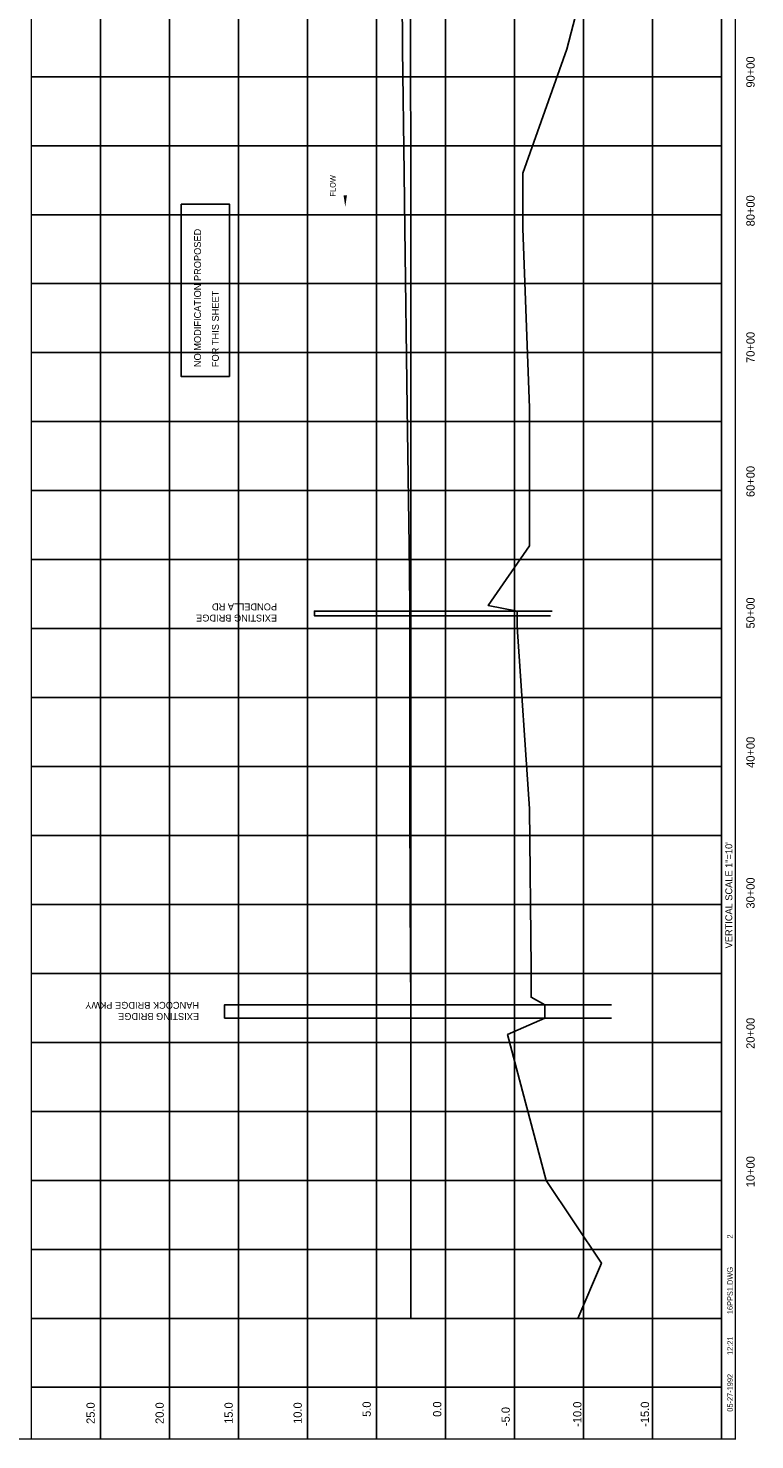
# Model space of a CAD drawing. Extents: x 203137 to 213857, y 838939 to 854949.
# Tile 2 of 3: x 208479 to 213743, y 838939 to 849171. Entities that reach past the tile are written whole.
import ezdxf
from ezdxf.enums import TextEntityAlignment as Align

# ---------------------------------------------------------------- set-up
doc = ezdxf.new("R2010")
doc.units = 0
doc.header["$LTSCALE"] = 800
doc.linetypes.add('DASHED', pattern=[0])
doc.linetypes.add('STREAM', pattern=[0])
doc.layers.get('0').update_dxf_attribs({"linetype": 'CONTINUOUS'})
for name, color, linetype in [('BORDER', 1, 'CONTINUOUS'), ('GRID', 2, 'CONTINUOUS'), ('PROPOSED', 7, 'CONTINUOUS'), ('TEXT', 7, 'CONTINUOUS'), ('TRUNKS', 5, 'STREAM')]:
    doc.layers.add(name, color=color, linetype=linetype)

# ---------------------------------------------------------------- blocks, each defined once
blk = doc.blocks.new('LOGON')
at = {"color": 0}
blk.add_attdef('DATE', text='', height=1, dxfattribs=at).set_placement((-1.87, 1.76), align=Align.RIGHT)
for tag, p in [('TIME', (1.56, 1.76)), ('DRAWING', (8.97, 1.76)), ('OPERATOR', (22.66, 1.76))]:
    blk.add_attdef(tag, p, '', height=1, dxfattribs=at)
blk = doc.blocks.new('VERT')
at = {"layer": 'TEXT', "color": 0}
blk.add_text('VERTICAL SCALE 1"=10\'', height=50, rotation=90, dxfattribs=at).set_placement((-22, 3557))

msp = doc.modelspace()

# ---------------------------------------------------------------- linework, layer by layer
at = {"layer": 'BORDER', "color": 0, "const_width": 10}
msp.add_lwpolyline([(213602, 838944), (213602, 854944), (203142, 854944), (203142, 838944)], close=True, dxfattribs=at)
for points in [[(208502, 838944), (208502, 854944)], [(213502, 838944), (213502, 854944)]]:
    msp.add_lwpolyline(points, dxfattribs=at)
at = {"layer": 'GRID', "color": 0}
for points in [[(209002, 838944), (209002, 854944)], [(209502, 838944), (209502, 854944)], [(210002, 838944), (210002, 854944)], [(210502, 838944), (210502, 854944)], [(211002, 838944), (211002, 854944)], [(211502, 838944), (211502, 854944)], [(212002, 838944), (212002, 854944)], [(212502, 838944), (212502, 854944)], [(213002, 838944), (213002, 854944)], [(213502, 848819), (208502, 848819)], [(213502, 848319), (208502, 848319)], [(213502, 847819), (208502, 847819)], [(213502, 847319), (208502, 847319)], [(213502, 846819), (208502, 846819)], [(213502, 846319), (208502, 846319)], [(213502, 845819), (208502, 845819)], [(213502, 845319), (208502, 845319)], [(213502, 844819), (208502, 844819)], [(213502, 844319), (208502, 844319)], [(213502, 843819), (208502, 843819)], [(213502, 843319), (208502, 843319)], [(213502, 842819), (208502, 842819)], [(213502, 842319), (208502, 842319)], [(213502, 841819), (208502, 841819)], [(213502, 841319), (208502, 841319)], [(213502, 840819), (208502, 840819)], [(213502, 840319), (208502, 840319)], [(213502, 839819), (208502, 839819)], [(213502, 839319), (208502, 839319)]]:
    msp.add_lwpolyline(points, dxfattribs=at)
at = {"layer": 'PROPOSED', "color": 0, "linetype": 'DASHED'}
for points in [[(212462, 839819), (212632, 840219), (212232, 840819), (211952, 841876), (212222, 841996), (212222, 842062), (212222, 842092), (212122, 842147), (212122, 842362), (212112, 843512), (212022, 844832), (212022, 844912), (212022, 844946), (211812, 844986), (212112, 845419), (212112, 846419), (212062, 847719), (212062, 848119), (212382, 849019), (212692, 850219), (212002, 851419), (211857, 851819)], [(212263, 844912), (210552, 844912), (210552, 844946), (212274, 844946)], [(212705, 842092), (209902, 842092), (209902, 841996), (212705, 841996)]]:
    msp.add_lwpolyline(points, dxfattribs=at)
at = {"layer": 'PROPOSED', "color": 0}
msp.add_lwpolyline([(211249, 850219), (211249, 849019), (211250, 848119), (211250, 847719), (211251, 846419), (211251, 845419), (211252, 844986), (211252, 844946), (211252, 844912), (211252, 844832), (211252, 843512), (211252, 842362), (211252, 842147), (211252, 842092), (211252, 842062), (211252, 841996), (211252, 841876), (211252, 840819), (211252, 840219), (211252, 839819), (211252, 840219), (211252, 840819), (211251, 841876), (211250, 841996), (211250, 842062), (211250, 842092), (211250, 842147), (211249, 842362), (211245, 843512), (211244, 844832), (211244, 844912), (211244, 844946), (211243, 844986), (211238, 845419), (211225, 846419), (211208, 847719), (211202, 848119), (211190, 849019), (211183, 850219)], dxfattribs=at)
msp.add_lwpolyline([(209938, 846645), (209588, 846645), (209588, 847895), (209938, 847895)], close=True, dxfattribs=at)
at = {"layer": 'TRUNKS', "color": 0}
msp.add_lwpolyline([(210776, 847876, 0, 25, 0), (210776, 847960, 0, 0, -0.087559), (210785, 848009, 0, 0, 0.245722), (210780, 848053, 0, 0, -0.309425), (210779, 848122, 0, 0, 0), (210781, 848155, 0, 0, 0)], format="xyseb", dxfattribs=at)

# ---------------------------------------------------------------- block references
at = {"layer": 'TEXT', "color": 0}
msp.add_blockref('VERT', (213602, 838944), dxfattribs=at)
at = {"layer": 'TEXT', "color": 0, "xscale": 40, "yscale": 40, "zscale": 40, "rotation": 90}
msp.add_blockref('LOGON', (213654, 839491), dxfattribs=at).add_auto_attribs({'DATE': '05-27-1992', 'TIME': '12:21', 'OPERATOR': '2', 'DRAWING': '16PPS1.DWG'})

# ---------------------------------------------------------------- texts
at = {"layer": 'PROPOSED', "color": 0}
for s, p in [('NO MODIFICATION PROPOSED', (209731, 846714)), ('FOR THIS SHEET', (209860, 846714))]:
    msp.add_text(s, height=50, rotation=90, dxfattribs=at).set_placement(p)
at = {"layer": 'TEXT', "color": 0}
for s, p in [('90+00', (213742, 848853)), ('80+00', (213742, 847847)), ('70+00', (213742, 846857)), ('60+00', (213742, 845885)), ('50+00', (213742, 844932)), ('40+00', (213742, 843922)), ('30+00', (213742, 842902)), ('20+00', (213742, 841885)), ('10+00', (213742, 840882)), ('-10.0', (212487, 839124)), ('-15.0', (212977, 839124))]:
    msp.add_text(s, height=60, rotation=90, dxfattribs=at).set_placement(p, align=Align.CENTER)
for s, height, rotation, p in [('PONDELLA RD', 50, 180, (210282, 845001)), ('EXISTING BRIDGE', 50, 180, (210282, 844920)), ('HANCOCK BRIDGE PKWY', 50, 180, (209717, 842113)), ('EXISTING BRIDGE', 50, 180, (209717, 842032)), ('25.0', 60, 90, (208961, 839054)), ('20.0', 60, 90, (209461, 839054)), ('15.0', 60, 90, (209961, 839054)), ('10.0', 60, 90, (210461, 839054)), ('5.0', 60, 90, (210961, 839105)), ('0.0', 60, 90, (211472, 839105)), ('-5.0', 60, 90, (211968, 839038))]:
    msp.add_text(s, height=height, rotation=rotation, dxfattribs=at).set_placement(p)
at = {"layer": 'TRUNKS', "color": 0}
msp.add_text('FLOW', height=40, rotation=89.6016, dxfattribs=at).set_placement((210706, 848028), align=Align.CENTER)

doc.saveas('drawing.dxf')
